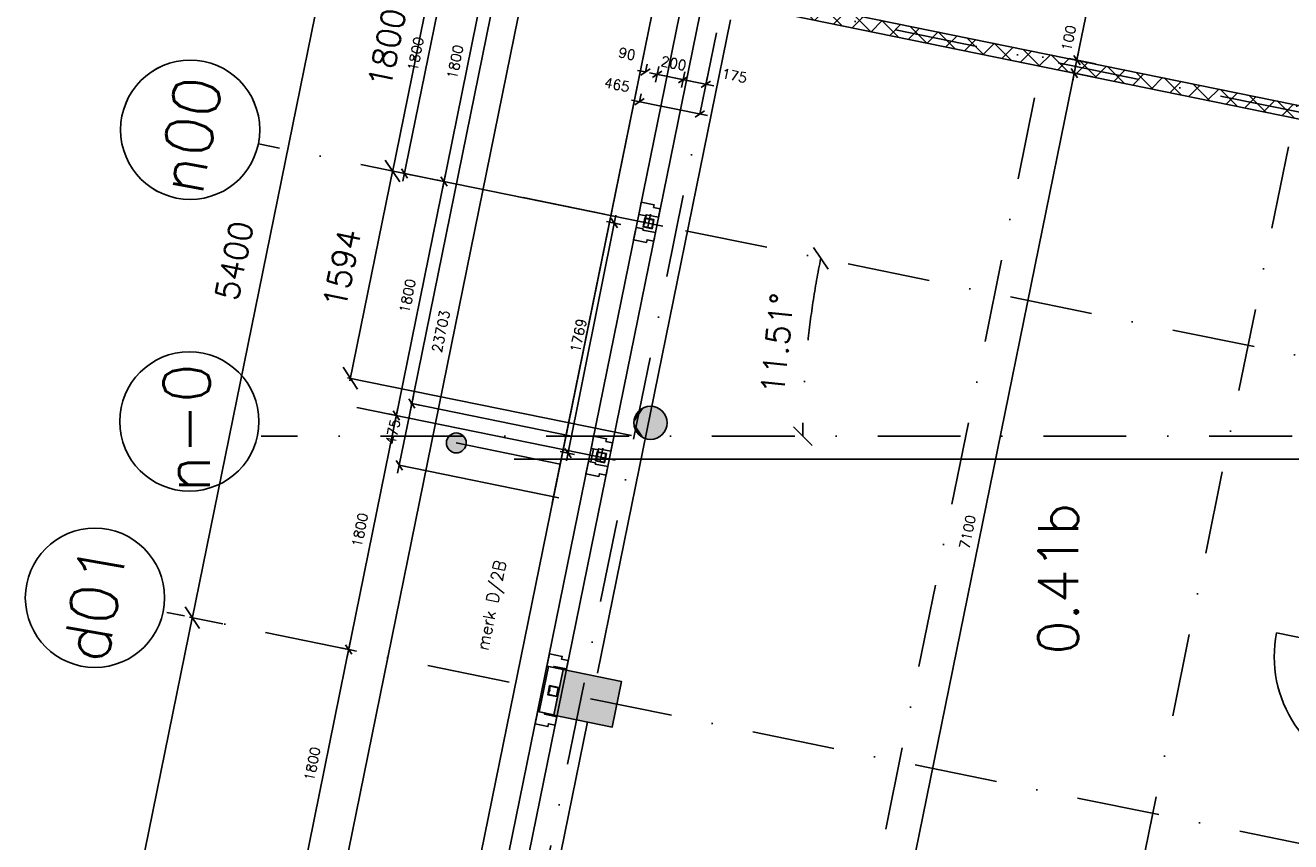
# Model space of a CAD drawing. Extents: x -33344 to 2055880, y -64816 to 121260.
# Tile 6 of 132: x 5474 to 15018, y 7003 to 13156. Entities that reach past the tile are written whole.
import ezdxf

# ---------------------------------------------------------------- set-up
doc = ezdxf.new("R2010")
doc.units = 0
doc.header["$LTSCALE"] = 50
doc.header["$MEASUREMENT"] = 0
doc.header["$PDMODE"] = 3
doc.header["$PDSIZE"] = 0.1
doc.linetypes.add('DASHED', pattern=[0.75, 0.5, -0.25])
doc.linetypes.add('STRAM_0WT$1$DASHDOT', pattern=[25, 12.5, -6.25, 0, -6.25])
doc.layers.get('0').update_dxf_attribs({"linetype": 'CONTINUOUS'})
doc.layers.get('DEFPOINTS').update_dxf_attribs({"linetype": 'CONTINUOUS'})
for name, color, linetype in [('A--A22--_F123-', 9, 'CONTINUOUS'), ('A--A28--_F-2--', 7, 'CONTINUOUS'), ('A--A28--_F12--', 7, 'CONTINUOUS'), ('A--A28--_F123-', 9, 'CONTINUOUS'), ('A--L$7A1-_STRAMIEN', 1, 'CONTINUOUS'), ('A--L$7A3-_STRAMIEN', 3, 'CONTINUOUS'), ('A--L21--', 3, 'CONTINUOUS'), ('A--L21A3_BUITENWAND', 3, 'CONTINUOUS'), ('A--L22--', 3, 'CONTINUOUS'), ('A--L22--_F-2--', 7, 'CONTINUOUS'), ('A--L28--', 7, 'CONTINUOUS'), ('A--L28--_F-2--', 7, 'CONTINUOUS'), ('A--L28--_F12--', 7, 'CONTINUOUS'), ('A--L31--', 2, 'CONTINUOUS'), ('A--L31--_F123-', 7, 'CONTINUOUS'), ('A--L32--', 7, 'CONTINUOUS'), ('A--L32--_F123-', 1, 'CONTINUOUS'), ('A--L32--_F123-DRAAIR', 7, 'CONTINUOUS'), ('A--M$1A-_F123-', 1, 'CONTINUOUS'), ('A--M1$A-_F123-', 1, 'CONTINUOUS'), ('A--T$1A-_F123-_RN', 4, 'CONTINUOUS'), ('NIEUWE_INDELING', 2, 'CONTINUOUS'), ('STRAM_0WT$0$A--L$7A-_STRA0', 1, 'STRAM_0WT$1$DASHDOT'), ('STRAM_0WT$0$A--L$7A1-_STR0', 1, 'CONTINUOUS'), ('STRAM_0WT$0$A--L$7A3-_STR0', 3, 'CONTINUOUS'), ('STRAM_0WT$1$A--M$1A-_F123-', 1, 'CONTINUOUS'), ('TEKSTKOZIJNMERK', 2, 'CONTINUOUS'), ('X--LR---_CP', 7, 'CONTINUOUS'), ('XREF', 7, 'CONTINUOUS')]:
    doc.layers.add(name, color=color, linetype=linetype)
doc.styles.add('ALFA-0_25', font='ROMANS')
doc.styles.add('B-01', font='SIMPLEX.SHX', dxfattribs={"width": 0.8, "height": 4.5})
doc.styles.add('HIEMSTRA', font='romans.shx')
doc.styles.add('STRAM_0WT$1$HIEMSTRA', font='romans.shx')
doc.dimstyles.new('1OP2', dxfattribs={"dimscale": 30, "dimtxt": 2.5, "dimasz": 2, "dimexe": 2, "dimexo": 0, "dimgap": 2, "dimtad": 1, "dimdec": 0, "dimzin": 0, "dimtxsty": 'HIEMSTRA', "dimblk1": 'OBLIQUE', "dimblk2": 'OBLIQUE', "dimsah": 1, "dimcen": -3, "dimdle": 2, "dimclrd": 2, "dimclre": 2, "dimclrt": 3, "dimazin": 3, "dimtfac": 1, "dimtdec": 0, "dimtofl": 0, "dimtmove": 0, "dimatfit": 3, "dimtvp": 0.833333, "dimtolj": 1, "dimtzin": 0})
doc.dimstyles.new('STANDARD$0', dxfattribs={"dimscale": 30, "dimtxt": 2.5, "dimasz": 2, "dimexe": 2, "dimexo": 0, "dimgap": 2, "dimtad": 1, "dimdec": 0, "dimzin": 0, "dimtxsty": 'ALFA-0_25', "dimblk1": 'OBLIQUE', "dimblk2": 'OBLIQUE', "dimsah": 1, "dimcen": -3, "dimdle": 2, "dimclrd": 1, "dimclre": 1, "dimclrt": 2, "dimazin": 3, "dimtfac": 0.666667, "dimtofl": 0, "dimtmove": 0, "dimatfit": 3, "dimtvp": 0.833333, "dimtolj": 1, "dimtzin": 0})
doc.dimstyles.new('STRAM_0WT$0$STANDARD', dxfattribs={"dimscale": 70, "dimtxt": 2.5, "dimasz": 2, "dimexe": 0.3, "dimexo": 0.3, "dimgap": 2, "dimtad": 1, "dimdec": 0, "dimzin": 0, "dimtxsty": 'STRAM_0WT$1$HIEMSTRA', "dimblk1": 'STRAM_0WT$0$_OBLIQUE', "dimblk2": 'STRAM_0WT$0$_OBLIQUE', "dimsah": 1, "dimcen": -0.09, "dimdle": 0.3, "dimclrd": 1, "dimclre": 1, "dimclrt": 4, "dimazin": 3, "dimtfac": 1, "dimtdec": 4, "dimtix": 1, "dimtofl": 0, "dimtmove": 0, "dimatfit": 3, "dimtvp": 625, "dimtolj": 1, "dimtzin": 0})

# ---------------------------------------------------------------- blocks, each defined once
blk = doc.blocks.new('Q020476-')
at = {"layer": 'A--A28--_F12--', "color": 8}
for points in [[(-125, 0), (-47.8, 115.5), (0, 125)], [(-125, 0), (0, 125), (47.8, 115.5)], [(-125, 0), (-88.4, 88.4), (-47.8, 115.5)], [(-125, 0), (47.8, 115.5), (88.4, 88.4)], [(-125, 0), (-115.5, 47.8), (-88.4, 88.4)], [(-125, 0), (88.4, 88.4), (115.5, 47.8)], [(-125, 0), (115.5, 47.8), (125, 0)], [(-125, 0), (125, 0), (115.5, -47.8)], [(-125, 0), (115.5, -47.8), (88.4, -88.4)], [(-125, 0), (88.4, -88.4), (47.8, -115.5)], [(-125, 0), (47.8, -115.5), (0, -125)], [(-125, 0), (0, -125), (-47.8, -115.5)], [(-125, 0), (-47.8, -115.5), (-88.4, -88.4)], [(-125, 0), (-88.4, -88.4), (-115.5, -47.8)]]:
    blk.add_solid(points, dxfattribs=at)
at = {"layer": 'A--L28--_F12--', "color": 3, "linetype": 'CONTINUOUS'}
blk.add_lwpolyline([(-125, 0, -1), (125, 0, -1), (-125, 0)], format="xyb", close=True, dxfattribs=at)
at = {"layer": 'X--LR---_CP'}
for p in [(0, 125), (125, 0), (125, 0)]:
    blk.add_point(p, dxfattribs=at)
blk = doc.blocks.new('_OBLIQUE')
at = {"color": 0, "linetype": 'BYBLOCK'}
blk.add_line((-0.5, -0.5), (0.5, 0.5), dxfattribs=at)
blk = doc.blocks.new('*D546')
at = {"layer": 'A--M$1A-_F123-', "color": 1, "linetype": 'CONTINUOUS'}
for p, q in [((8282.1, 9780.9), (8400.7, 10363.5)), ((8388.7, 10304.7), (8447.5, 10292.7)), ((8294, 9839.7), (8352.8, 9827.7))]:
    blk.add_line(p, q, dxfattribs=at)
at = {"layer": 'DEFPOINTS', "color": 0, "linetype": 'CONTINUOUS'}
for p in [(8388.7, 10304.7), (8388.7, 10304.7), (8294, 9839.7)]:
    blk.add_point(p, dxfattribs=at)
at = {"layer": 'A--M$1A-_F123-', "color": 1, "linetype": 'CONTINUOUS', "xscale": 60, "yscale": 60, "zscale": 60}
for p, rotation in [((8388.7, 10304.7), 78.48629033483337), ((8294, 9839.7), 258.4862903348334)]:
    blk.add_blockref('_OBLIQUE', p, dxfattribs=dict(at, rotation=rotation))
at = {"layer": 'A--M$1A-_F123-', "color": 2, "linetype": 'CONTINUOUS', "insert": (8245.9, 10091.6), "char_height": 75, "attachment_point": 5, "rotation": 78.48629, "style": 'ALFA-0_25'}
blk.add_mtext('\\A1;475', dxfattribs=at)
blk = doc.blocks.new('*D547')
at = {"layer": 'A--M$1A-_F123-', "color": 1, "linetype": 'CONTINUOUS'}
for p, q in [((9928.1, 11724.9), (9555, 9873.2)), ((9966, 11656.1), (9857.4, 11678)), ((9616.6, 9922), (9508, 9943.9))]:
    blk.add_line(p, q, dxfattribs=at)
at = {"layer": 'DEFPOINTS', "color": 0, "linetype": 'CONTINUOUS'}
for p in [(9966, 11656.1), (9566.8, 9932.1), (9616.6, 9922)]:
    blk.add_point(p, dxfattribs=at)
at = {"layer": 'A--M$1A-_F123-', "color": 1, "linetype": 'CONTINUOUS', "xscale": 60, "yscale": 60, "zscale": 60}
for p, rotation in [((9916.2, 11666.1), 78.60843282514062), ((9566.8, 9932.1), 258.6084328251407)]:
    blk.add_blockref('_OBLIQUE', p, dxfattribs=dict(at, rotation=rotation))
at = {"layer": 'A--M$1A-_F123-', "color": 2, "linetype": 'CONTINUOUS', "insert": (9645.9, 10818.3), "char_height": 75, "attachment_point": 5, "rotation": 78.60843, "style": 'ALFA-0_25'}
blk.add_mtext('\\A1;1769', dxfattribs=at)
blk = doc.blocks.new('*D548')
at = {"layer": 'A--M$1A-_F123-', "color": 1, "linetype": 'CONTINUOUS'}
for p, q in [((8705.2, 13862.1), (8322, 11980.8)), ((8658.2, 13810.5), (8752, 13791.4)), ((8298.9, 12046.7), (8392.7, 12027.6))]:
    blk.add_line(p, q, dxfattribs=at)
at = {"layer": 'DEFPOINTS', "color": 0, "linetype": 'CONTINUOUS'}
for p in [(8658.2, 13810.5), (8298.9, 12046.7), (8333.9, 12039.6)]:
    blk.add_point(p, dxfattribs=at)
at = {"layer": 'A--M$1A-_F123-', "color": 1, "linetype": 'CONTINUOUS', "xscale": 60, "yscale": 60, "zscale": 60}
for p, rotation in [((8693.2, 13803.4), 78.48629033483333), ((8333.9, 12039.6), 258.4862903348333)]:
    blk.add_blockref('_OBLIQUE', p, dxfattribs=dict(at, rotation=rotation))
at = {"layer": 'A--M$1A-_F123-', "color": 2, "linetype": 'CONTINUOUS', "insert": (8418, 12940.9), "char_height": 75, "attachment_point": 5, "rotation": 78.48629, "style": 'ALFA-0_25'}
blk.add_mtext('\\A1;1800', dxfattribs=at)
blk = doc.blocks.new('*D556')
at = {"layer": 'A--M$1A-_F123-', "color": 1, "linetype": 'CONTINUOUS'}
for p, q in [((8376.9, 10246.3), (10881.6, 22542.4)), ((10859.3, 22485.7), (10928.4, 22471.6)), ((8378.5, 10307.2), (8447.6, 10293.1))]:
    blk.add_line(p, q, dxfattribs=at)
at = {"layer": 'DEFPOINTS', "color": 0, "linetype": 'CONTINUOUS'}
for p in [(10859.3, 22485.7), (10869.6, 22483.6), (8378.5, 10307.2)]:
    blk.add_point(p, dxfattribs=at)
at = {"layer": 'A--M$1A-_F123-', "color": 1, "linetype": 'CONTINUOUS', "xscale": 60, "yscale": 60, "zscale": 60}
for p, rotation in [((10869.6, 22483.6), 78.48629033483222), ((8388.8, 10305.1), 258.4862903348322)]:
    blk.add_blockref('_OBLIQUE', p, dxfattribs=dict(at, rotation=rotation))
at = {"layer": 'A--M$1A-_F123-', "color": 2, "linetype": 'CONTINUOUS', "insert": (9533.7, 16413.8), "char_height": 75, "attachment_point": 5, "rotation": 78.48629, "style": 'ALFA-0_25'}
blk.add_mtext('\\A1;12429', dxfattribs=at)
blk = doc.blocks.new('STRAM_0WT$0$_OBLIQUE')
at = {"color": 0, "linetype": 'BYBLOCK'}
blk.add_line((-0.5, -0.5), (0.5, 0.5), dxfattribs=at)
blk = doc.blocks.new('*D1884')
at = {"layer": 'DEFPOINTS', "color": 0}
for p in [(-67484.8, -20166.7), (-64220.7, -21290.2), (-67911.7, -22186.9), (-51840.8, -22186.9), (-48628.6, -24007.7)]:
    blk.add_point(p, dxfattribs=at)
at = {"layer": 'STRAM_0WT$0$A--L$7A-_STRA0', "color": 1}
blk.add_arc((-57567, -22186.9), 6713.8, 168.48629, 180, dxfattribs=at)
at = {"layer": 'STRAM_0WT$0$A--L$7A-_STRA0', "color": 1, "xscale": 140, "yscale": 140, "zscale": 140}
for p, rotation in [((-64145.7, -20846.9), 78.48629033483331), ((-64280.8, -22186.9), 269.9999999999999)]:
    blk.add_blockref('STRAM_0WT$0$_OBLIQUE', p, dxfattribs=dict(at, rotation=rotation))
at = {"layer": 'STRAM_0WT$0$A--L$7A-_STRA0', "color": 4, "insert": (-64473.3, -21490.7), "char_height": 175, "attachment_point": 5, "rotation": 84.24315, "style": 'STRAM_0WT$1$HIEMSTRA'}
blk.add_mtext('\\A1;11.51°', dxfattribs=at)
blk = doc.blocks.new('*D1885')
at = {"layer": 'DEFPOINTS', "color": 0, "linetype": 'CONTINUOUS'}
for p in [(-66805.8, -18468), (-67375.7, -20188.9), (-67165.1, -20231.8)]:
    blk.add_point(p, dxfattribs=at)
at = {"layer": 'STRAM_0WT$1$A--M$1A-_F123-', "color": 1, "linetype": 'CONTINUOUS'}
for p, q in [((-67012.2, -18404.6), (-67379.9, -20209.5)), ((-66826.4, -18463.8), (-67037, -18420.9)), ((-67185.7, -20227.6), (-67396.2, -20184.7))]:
    blk.add_line(p, q, dxfattribs=at)
at = {"layer": 'STRAM_0WT$1$A--M$1A-_F123-', "color": 1, "linetype": 'CONTINUOUS', "xscale": 140, "yscale": 140, "zscale": 140}
for p, rotation in [((-67016.4, -18425.1), 78.48629033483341), ((-67375.7, -20188.9), 258.4862903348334)]:
    blk.add_blockref('STRAM_0WT$0$_OBLIQUE', p, dxfattribs=dict(at, rotation=rotation))
at = {"layer": 'STRAM_0WT$1$A--M$1A-_F123-', "color": 4, "linetype": 'CONTINUOUS', "insert": (-67418.9, -19261.6), "char_height": 175, "attachment_point": 5, "rotation": 78.48629, "style": 'STRAM_0WT$1$HIEMSTRA'}
blk.add_mtext('\\A1;1800', dxfattribs=at)
blk = doc.blocks.new('*D1969')
at = {"layer": 'DEFPOINTS', "color": 0, "linetype": 'CONTINUOUS'}
for p in [(-67808.1, -18263.9), (-67558.8, -18314.6), (-68636.7, -23606)]:
    blk.add_point(p, dxfattribs=at)
at = {"layer": 'STRAM_0WT$1$A--M$1A-_F123-', "color": 1, "linetype": 'CONTINUOUS'}
for p, q in [((-68890.1, -23575.8), (-67803.9, -18243.3)), ((-67579.4, -18310.4), (-67828.6, -18259.7)), ((-68657.2, -23601.8), (-68906.5, -23551))]:
    blk.add_line(p, q, dxfattribs=at)
at = {"layer": 'STRAM_0WT$1$A--M$1A-_F123-', "color": 1, "linetype": 'CONTINUOUS', "xscale": 140, "yscale": 140, "zscale": 140}
for p, rotation in [((-67808.1, -18263.9), 78.48629033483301), ((-68885.9, -23555.2), 258.486290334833)]:
    blk.add_blockref('STRAM_0WT$0$_OBLIQUE', p, dxfattribs=dict(at, rotation=rotation))
at = {"layer": 'STRAM_0WT$1$A--M$1A-_F123-', "color": 4, "linetype": 'CONTINUOUS', "insert": (-68569.9, -20864.1), "char_height": 175, "attachment_point": 5, "rotation": 78.48629, "style": 'STRAM_0WT$1$HIEMSTRA'}
blk.add_mtext('\\A1;5400', dxfattribs=at)
blk = doc.blocks.new('*D1970')
at = {"layer": 'DEFPOINTS', "color": 0, "linetype": 'CONTINUOUS'}
for p in [(-68885.9, -23555.2), (-68636.7, -23606), (-69714.5, -28897.3)]:
    blk.add_point(p, dxfattribs=at)
at = {"layer": 'STRAM_0WT$1$A--M$1A-_F123-', "color": 1, "linetype": 'CONTINUOUS'}
for p, q in [((-69968, -28867.1), (-68881.7, -23534.6)), ((-68657.2, -23601.8), (-68906.5, -23551)), ((-69735.1, -28893.1), (-69984.3, -28842.3))]:
    blk.add_line(p, q, dxfattribs=at)
at = {"layer": 'STRAM_0WT$1$A--M$1A-_F123-', "color": 1, "linetype": 'CONTINUOUS', "xscale": 140, "yscale": 140, "zscale": 140}
for p, rotation in [((-68885.9, -23555.2), 78.48629033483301), ((-69963.8, -28846.5), 258.486290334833)]:
    blk.add_blockref('STRAM_0WT$0$_OBLIQUE', p, dxfattribs=dict(at, rotation=rotation))
at = {"layer": 'STRAM_0WT$1$A--M$1A-_F123-', "color": 4, "linetype": 'CONTINUOUS', "insert": (-69647.8, -26155.5), "char_height": 175, "attachment_point": 5, "rotation": 78.48629, "style": 'STRAM_0WT$1$HIEMSTRA'}
blk.add_mtext('\\A1;5400', dxfattribs=at)
blk = doc.blocks.new('*D1971')
at = {"layer": 'DEFPOINTS', "color": 0}
for p in [(-67165.1, -20231.8), (-67693.8, -21750.8), (-65552.7, -22186.9)]:
    blk.add_point(p, dxfattribs=at)
at = {"layer": 'STRAM_0WT$1$A--M$1A-_F123-', "color": 1}
for p, q in [((-67371.5, -20168.3), (-67698, -21771.4)), ((-67185.7, -20227.6), (-67396.2, -20184.7)), ((-65573.3, -22182.8), (-67714.4, -21746.6))]:
    blk.add_line(p, q, dxfattribs=at)
at = {"layer": 'STRAM_0WT$1$A--M$1A-_F123-', "color": 1, "xscale": 140, "yscale": 140, "zscale": 140}
for p, rotation in [((-67375.7, -20188.9), 78.48629033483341), ((-67693.8, -21750.8), 258.4862903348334)]:
    blk.add_blockref('STRAM_0WT$0$_OBLIQUE', p, dxfattribs=dict(at, rotation=rotation))
at = {"layer": 'STRAM_0WT$1$A--M$1A-_F123-', "color": 4, "insert": (-67757.7, -20924.4), "char_height": 175, "attachment_point": 5, "rotation": 78.48629, "style": 'STRAM_0WT$1$HIEMSTRA'}
blk.add_mtext('\\A1;1594', dxfattribs=at)
blk = doc.blocks.new('DILATATIEVOEG')
at = {"layer": 'A--L21A3_BUITENWAND', "linetype": 'CONTINUOUS'}
h = blk.add_hatch(color=256, dxfattribs=at)
edge = h.paths.add_edge_path()
edge.add_arc((-800, 0), 75, 0, 360)
blk.add_line((-800, 0), (0, 0), dxfattribs=at)
blk.add_circle((-800, 0), 75, dxfattribs=at)
at = {"layer": 'X--LR---_CP', "linetype": 'CONTINUOUS'}
blk.add_point((0, 0), dxfattribs=at)
blk = doc.blocks.new('Q020607-')
at = {"layer": 'A--A28--_F-2--', "color": 3}
for points in [[(-31.4, 31.5), (-35, -34.9), (-35, 35.1)], [(-31.4, 31.5), (-35, 35.1), (35, 35.1)], [(-31.4, 31.5), (-31.4, -31.3), (-35, -34.9)], [(35, 35.1), (31.4, 31.5), (-31.4, 31.5)], [(35, 35.1), (35, -34.9), (31.4, 31.5)], [(35, -34.9), (31.4, -31.3), (31.4, 31.5)], [(35, -34.9), (-35, -34.9), (-31.4, -31.3)], [(35, -34.9), (-31.4, -31.3), (31.4, -31.3)]]:
    blk.add_solid(points, dxfattribs=at)
at = {"layer": 'A--L28--_F-2--', "color": 3, "linetype": 'CONTINUOUS'}
blk.add_lwpolyline([(-35, -34.9), (-31.4, -31.3), (-31.4, 31.5), (31.4, 31.5), (31.4, -31.3), (-31.4, -31.3), (-35, -34.9), (35, -34.9), (35, 35.1), (-35, 35.1)], close=True, dxfattribs=at)
at = {"layer": 'X--LR---_CP', "color": 4, "linetype": 'CONTINUOUS'}
for p in [(-35, 0.1), (0, 0), (35, 0.1)]:
    blk.add_point(p, dxfattribs=at)
blk = doc.blocks.new('BETON_KOLOM_NIEUW_350X450')
at = {"layer": 'A--A28--_F123-'}
blk.add_hatch(color=53, dxfattribs=at).paths.add_polyline_path([(174.3, 225), (174.3, -225), (-175.7, -225), (-175.7, 225)])
at = {"layer": 'A--L28--_F12--', "color": 3, "linetype": 'CONTINUOUS'}
blk.add_lwpolyline([(174.3, 225), (174.3, -225), (-175.7, -225), (-175.7, 225)], close=True, dxfattribs=at)
blk = doc.blocks.new('DR_930TYPE4')
at = {"layer": 'A--L32--_F123-', "color": 1}
for p, q in [((67, 0), (1307, 0)), ((1057, -93.8), (1307, -93.8)), ((1038, -139), (1322, -139))]:
    blk.add_line(p, q, dxfattribs=at)
at = {"layer": 'A--L32--_F123-'}
for points in [[(0, -9), (0, 0), (67, 0), (67, -93.8), (52, -93.8), (52, -139), (0, -139), (0, -121), (12, -121), (12, -9), (0, -9)], [(969, 0), (1055, 0), (1057, 0), (1057, -93.8), (1057, -93.8), (1040, -93.8), (1040, -137), (1038, -139), (986, -139), (984, -137), (984, -93.8), (969, -93.8), (967, -93.8), (967, 0)], [(1374, -9), (1374, 0), (1307, 0), (1307, -93.8), (1322, -93.8), (1322, -139), (1374, -139), (1374, -121), (1362, -121), (1362, -9), (1374, -9)], [(54, -95.6), (54, -135.6), (980.1, -135.6), (977.1, -95.6), (54, -95.6)]]:
    blk.add_lwpolyline(points, close=True, dxfattribs=at)
blk.add_point((1374, 0), dxfattribs=at)
blk.add_point((1374, 0), dxfattribs=at)
at = {"layer": 'A--L32--_F123-DRAAIR', "color": 1}
blk.add_lwpolyline([(54, -135.6), (54, -1065.6, 0.414214), (973, -135.8)], format="xyb", dxfattribs=at)
at = {"layer": 'X--LR---_CP', "color": 1, "linetype": 'CONTINUOUS'}
blk.add_point((0, 0), dxfattribs=at)
at = {"layer": 'X--LR---_CP', "color": 1}
blk.add_point((982, 0), dxfattribs=at)
blk = doc.blocks.new('*D914')
at = {"layer": 'A--M1$A-_F123-', "color": 2, "linetype": 'CONTINUOUS'}
for p, q in [((10105.7, 12580.9), (10117.6, 12639.7)), ((10620.1, 12476.1), (10046.9, 12592.8)), ((10561.3, 12488.1), (10573.3, 12546.8))]:
    blk.add_line(p, q, dxfattribs=at)
at = {"layer": 'DEFPOINTS', "color": 0, "linetype": 'CONTINUOUS'}
for p in [(10105.7, 12580.9), (10105.7, 12580.9), (10561.3, 12488.1)]:
    blk.add_point(p, dxfattribs=at)
at = {"layer": 'A--M1$A-_F123-', "color": 2, "linetype": 'CONTINUOUS', "xscale": 60, "yscale": 60, "zscale": 60}
for p, rotation in [((10105.7, 12580.9), 168.4862903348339), ((10561.3, 12488.1), 348.4862903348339)]:
    blk.add_blockref('_OBLIQUE', p, dxfattribs=dict(at, rotation=rotation))
at = {"layer": 'A--M1$A-_F123-', "color": 3, "linetype": 'CONTINUOUS', "insert": (9936.4, 12708.8), "char_height": 75, "attachment_point": 5, "rotation": 348.48629, "style": 'HIEMSTRA'}
blk.add_mtext('\\A1;465', dxfattribs=at)
blk = doc.blocks.new('*D915')
at = {"layer": 'A--M1$A-_F123-', "color": 2, "linetype": 'CONTINUOUS'}
for p, q in [((10151.2, 12804.6), (10092.4, 12816.6)), ((10151.2, 12804.6), (10163.2, 12863.4)), ((10239.4, 12786.6), (10251.4, 12845.4)), ((10239.4, 12786.6), (10298.2, 12774.6))]:
    blk.add_line(p, q, dxfattribs=at)
at = {"layer": 'DEFPOINTS', "color": 0, "linetype": 'CONTINUOUS'}
for p in [(10151.2, 12804.6), (10239.4, 12786.6), (10239.4, 12786.6)]:
    blk.add_point(p, dxfattribs=at)
at = {"layer": 'A--M1$A-_F123-', "color": 2, "linetype": 'CONTINUOUS', "xscale": 60, "yscale": 60, "zscale": 60}
for p, rotation in [((10151.2, 12804.6), 348.4862903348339), ((10239.4, 12786.6), 168.4862903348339)]:
    blk.add_blockref('_OBLIQUE', p, dxfattribs=dict(at, rotation=rotation))
at = {"layer": 'A--M1$A-_F123-', "color": 3, "linetype": 'CONTINUOUS', "insert": (10012.2, 12941.6), "char_height": 75, "attachment_point": 5, "rotation": 348.48629, "style": 'HIEMSTRA'}
blk.add_mtext('\\A1;90', dxfattribs=at)
blk = doc.blocks.new('*D916')
at = {"layer": 'A--M1$A-_F123-', "color": 2, "linetype": 'CONTINUOUS'}
for p, q in [((10180.6, 12798.6), (10494.2, 12734.7)), ((10239.4, 12786.6), (10227.5, 12727.8)), ((10435.4, 12746.7), (10423.4, 12687.9))]:
    blk.add_line(p, q, dxfattribs=at)
at = {"layer": 'DEFPOINTS', "color": 0, "linetype": 'CONTINUOUS'}
for p in [(10239.4, 12786.6), (10435.4, 12746.7), (10435.4, 12746.7)]:
    blk.add_point(p, dxfattribs=at)
at = {"layer": 'A--M1$A-_F123-', "color": 2, "linetype": 'CONTINUOUS', "xscale": 60, "yscale": 60, "zscale": 60}
for p, rotation in [((10239.4, 12786.6), 168.4862903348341), ((10435.4, 12746.7), 348.4862903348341)]:
    blk.add_blockref('_OBLIQUE', p, dxfattribs=dict(at, rotation=rotation))
at = {"layer": 'A--M1$A-_F123-', "color": 3, "linetype": 'CONTINUOUS', "insert": (10364.5, 12869.8), "char_height": 75, "attachment_point": 5, "rotation": 348.48629, "style": 'HIEMSTRA'}
blk.add_mtext('\\A1;200', dxfattribs=at)
blk = doc.blocks.new('*D917')
at = {"layer": 'A--M1$A-_F123-', "color": 2, "linetype": 'CONTINUOUS'}
for p, q in [((10435.4, 12746.7), (10447.4, 12805.5)), ((10376.6, 12758.7), (10665.7, 12699.8)), ((10606.9, 12711.8), (10618.9, 12770.6))]:
    blk.add_line(p, q, dxfattribs=at)
at = {"layer": 'DEFPOINTS', "color": 0, "linetype": 'CONTINUOUS'}
for p in [(10435.4, 12746.7), (10606.9, 12711.8), (10606.9, 12711.8)]:
    blk.add_point(p, dxfattribs=at)
at = {"layer": 'A--M1$A-_F123-', "color": 2, "linetype": 'CONTINUOUS', "xscale": 60, "yscale": 60, "zscale": 60}
for p, rotation in [((10435.4, 12746.7), 168.4862903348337), ((10606.9, 12711.8), 348.4862903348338)]:
    blk.add_blockref('_OBLIQUE', p, dxfattribs=dict(at, rotation=rotation))
at = {"layer": 'A--M1$A-_F123-', "color": 3, "linetype": 'CONTINUOUS', "insert": (10822, 12776.6), "char_height": 75, "attachment_point": 5, "rotation": 348.48629, "style": 'HIEMSTRA'}
blk.add_mtext('\\A1;175', dxfattribs=at)
blk = doc.blocks.new('*D921')
at = {"layer": 'A--M$1A-_F123-', "color": 1, "linetype": 'CONTINUOUS'}
for p, q in [((7541.8, 6628.8), (7925.1, 8510.2)), ((7913.1, 8451.4), (7971.9, 8439.4)), ((7553.8, 6687.6), (7612.6, 6675.6))]:
    blk.add_line(p, q, dxfattribs=at)
at = {"layer": 'DEFPOINTS', "color": 0, "linetype": 'CONTINUOUS'}
for p in [(7913.1, 8451.4), (7913.1, 8451.4), (7553.8, 6687.6)]:
    blk.add_point(p, dxfattribs=at)
at = {"layer": 'A--M$1A-_F123-', "color": 1, "linetype": 'CONTINUOUS', "xscale": 60, "yscale": 60, "zscale": 60}
for p, rotation in [((7913.1, 8451.4), 78.48629033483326), ((7553.8, 6687.6), 258.4862903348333)]:
    blk.add_blockref('_OBLIQUE', p, dxfattribs=dict(at, rotation=rotation))
at = {"layer": 'A--M$1A-_F123-', "color": 2, "linetype": 'CONTINUOUS', "insert": (7637.9, 7588.9), "char_height": 75, "attachment_point": 5, "rotation": 78.48629, "style": 'ALFA-0_25'}
blk.add_mtext('\\A1;1800', dxfattribs=at)
blk = doc.blocks.new('*D922')
at = {"layer": 'A--M$1A-_F123-', "color": 1, "linetype": 'CONTINUOUS'}
for p, q in [((7901.1, 8392.6), (8284.4, 10273.9)), ((8272.4, 10215.1), (8213.6, 10227.1)), ((7913.1, 8451.4), (7854.3, 8463.3))]:
    blk.add_line(p, q, dxfattribs=at)
at = {"layer": 'DEFPOINTS', "color": 0, "linetype": 'CONTINUOUS'}
for p in [(8272.4, 10215.1), (8272.4, 10215.1), (7913.1, 8451.4)]:
    blk.add_point(p, dxfattribs=at)
at = {"layer": 'A--M$1A-_F123-', "color": 1, "linetype": 'CONTINUOUS', "xscale": 60, "yscale": 60, "zscale": 60}
for p, rotation in [((8272.4, 10215.1), 78.4862903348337), ((7913.1, 8451.4), 258.4862903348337)]:
    blk.add_blockref('_OBLIQUE', p, dxfattribs=dict(at, rotation=rotation))
at = {"layer": 'A--M$1A-_F123-', "color": 2, "linetype": 'CONTINUOUS', "insert": (7997.2, 9352.7), "char_height": 75, "attachment_point": 5, "rotation": 78.48629, "style": 'ALFA-0_25'}
blk.add_mtext('\\A1;1800', dxfattribs=at)
blk = doc.blocks.new('*D923')
at = {"layer": 'A--M$1A-_F123-', "color": 1, "linetype": 'CONTINUOUS'}
for p, q in [((8619.7, 11920.1), (9002.9, 13801.5)), ((8991, 13742.7), (8932.2, 13754.7)), ((8631.7, 11978.9), (8572.9, 11990.9))]:
    blk.add_line(p, q, dxfattribs=at)
at = {"layer": 'DEFPOINTS', "color": 0, "linetype": 'CONTINUOUS'}
for p in [(8991, 13742.7), (8991, 13742.7), (8631.7, 11978.9)]:
    blk.add_point(p, dxfattribs=at)
at = {"layer": 'A--M$1A-_F123-', "color": 1, "linetype": 'CONTINUOUS', "xscale": 60, "yscale": 60, "zscale": 60}
for p, rotation in [((8991, 13742.7), 78.48629033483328), ((8631.7, 11978.9), 258.4862903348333)]:
    blk.add_blockref('_OBLIQUE', p, dxfattribs=dict(at, rotation=rotation))
at = {"layer": 'A--M$1A-_F123-', "color": 2, "linetype": 'CONTINUOUS', "insert": (8715.8, 12880.3), "char_height": 75, "attachment_point": 5, "rotation": 78.48629, "style": 'ALFA-0_25'}
blk.add_mtext('\\A1;1800', dxfattribs=at)
blk = doc.blocks.new('*D928')
at = {"layer": 'A--M$1A-_F123-', "color": 1, "linetype": 'CONTINUOUS'}
for p, q in [((8260.4, 10156.4), (8643.7, 12037.7)), ((8631.7, 11978.9), (8572.9, 11990.9)), ((8272.4, 10215.1), (8213.6, 10227.1))]:
    blk.add_line(p, q, dxfattribs=at)
at = {"layer": 'DEFPOINTS', "color": 0, "linetype": 'CONTINUOUS'}
for p in [(8631.7, 11978.9), (8631.7, 11978.9), (8272.4, 10215.1)]:
    blk.add_point(p, dxfattribs=at)
at = {"layer": 'A--M$1A-_F123-', "color": 1, "linetype": 'CONTINUOUS', "xscale": 60, "yscale": 60, "zscale": 60}
for p, rotation in [((8631.7, 11978.9), 78.48629033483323), ((8272.4, 10215.1), 258.4862903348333)]:
    blk.add_blockref('_OBLIQUE', p, dxfattribs=dict(at, rotation=rotation))
at = {"layer": 'A--M$1A-_F123-', "color": 2, "linetype": 'CONTINUOUS', "insert": (8356.5, 11116.5), "char_height": 75, "attachment_point": 5, "rotation": 78.48629, "style": 'ALFA-0_25'}
blk.add_mtext('\\A1;1800', dxfattribs=at)
blk = doc.blocks.new('*D932')
at = {"layer": 'A--M1$A-_F123-', "color": 2, "linetype": 'CONTINUOUS'}
for p, q in [((11081.3, 22501.7), (6326.2, -842.1)), ((11069.4, 22442.9), (11128.2, 22430.9)), ((6338.1, -783.3), (6396.9, -795.3))]:
    blk.add_line(p, q, dxfattribs=at)
at = {"layer": 'DEFPOINTS', "color": 0, "linetype": 'CONTINUOUS'}
for p in [(11069.4, 22442.9), (6338.1, -783.3), (6338.1, -783.3)]:
    blk.add_point(p, dxfattribs=at)
at = {"layer": 'A--M1$A-_F123-', "color": 2, "linetype": 'CONTINUOUS', "xscale": 60, "yscale": 60, "zscale": 60}
for p, rotation in [((11069.4, 22442.9), 78.48629033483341), ((6338.1, -783.3), 258.4862903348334)]:
    blk.add_blockref('_OBLIQUE', p, dxfattribs=dict(at, rotation=rotation))
at = {"layer": 'A--M1$A-_F123-', "color": 3, "linetype": 'CONTINUOUS', "insert": (8608.2, 10849.3), "char_height": 75, "attachment_point": 5, "rotation": 78.48629, "style": 'HIEMSTRA'}
blk.add_mtext('\\A1;23703', dxfattribs=at)
blk = doc.blocks.new('*U1060')
at = {"layer": 'A--A22--_F123-', "linetype": 'CONTINUOUS'}
h = blk.add_hatch(dxfattribs=at)
h.set_pattern_fill('ALFAKRS', color=256, scale=120, style=0)
h.set_pattern_definition([(45, (-16660.19, -12179.98), (-84.8528, 84.8528), []), (135, (-16660.19, -12179.98), (-84.8528, -84.8528), [])])
h.paths.add_polyline_path([(0, 0), (-59, -39), (-5656.7, 1101.2), (-5646.7, 1150.2), (-5636.7, 1199.2), (-39, 59)])
at = {"layer": 'A--L22--_F-2--', "color": 2, "linetype": 'CONTINUOUS'}
for points in [[(-59, -39), (-59, -39), (-5656.7, 1101.2), (-5646.7, 1150.2)], [(-39, 59), (-39, 59), (-5636.7, 1199.2), (-5646.7, 1150.2)]]:
    blk.add_lwpolyline(points, dxfattribs=at)
blk = doc.blocks.new('*D996')
at = {"layer": 'A--M$1A-_F123-', "color": 2}
for p, q in [((14116.1, 16382.8), (13393.4, 12835.2)), ((14312.8, 16281.5), (14045.3, 16336)), ((13544.5, 12865.7), (13346.6, 12906))]:
    blk.add_line(p, q, dxfattribs=at)
at = {"layer": 'DEFPOINTS', "color": 0}
for p in [(14312.8, 16281.5), (13405.4, 12894), (13544.5, 12865.7)]:
    blk.add_point(p, dxfattribs=at)
at = {"layer": 'A--M$1A-_F123-', "color": 2, "xscale": 60, "yscale": 60, "zscale": 60}
for p, rotation in [((14104.1, 16324.1), 78.48629033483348), ((13405.4, 12894), 258.4862903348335)]:
    blk.add_blockref('_OBLIQUE', p, dxfattribs=dict(at, rotation=rotation))
at = {"layer": 'A--M$1A-_F123-', "color": 3, "insert": (13659.2, 14628.5), "char_height": 75, "attachment_point": 5, "rotation": 78.48629, "style": 'HIEMSTRA'}
blk.add_mtext('\\A1;3500', dxfattribs=at)
blk = doc.blocks.new('*D997')
at = {"layer": 'A--M$1A-_F123-', "color": 2}
for p, q in [((13544.5, 12865.7), (13346.6, 12906)), ((13405.4, 12894), (13417.4, 12952.8)), ((13524.5, 12767.7), (13326.6, 12808)), ((13385.4, 12796), (13373.5, 12737.2))]:
    blk.add_line(p, q, dxfattribs=at)
at = {"layer": 'DEFPOINTS', "color": 0}
for p in [(13385.4, 12796), (13544.5, 12865.7), (13524.5, 12767.7)]:
    blk.add_point(p, dxfattribs=at)
at = {"layer": 'A--M$1A-_F123-', "color": 2, "xscale": 60, "yscale": 60, "zscale": 60}
for p, rotation in [((13405.4, 12894), 258.4862903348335), ((13385.4, 12796), 78.48629033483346)]:
    blk.add_blockref('_OBLIQUE', p, dxfattribs=dict(at, rotation=rotation))
at = {"layer": 'A--M$1A-_F123-', "color": 3, "insert": (13343.7, 13060), "char_height": 75, "attachment_point": 5, "rotation": 78.48629, "style": 'HIEMSTRA'}
blk.add_mtext('\\A1;100', dxfattribs=at)
blk = doc.blocks.new('*D998')
at = {"layer": 'A--M$1A-_F123-', "color": 2}
for p, q in [((13397.4, 12854.8), (11956.3, 5780.1)), ((13524.5, 12767.7), (13326.6, 12808)), ((12107.4, 5810.6), (11909.5, 5850.9))]:
    blk.add_line(p, q, dxfattribs=at)
at = {"layer": 'DEFPOINTS', "color": 0}
for p in [(13524.5, 12767.7), (11968.3, 5838.9), (12107.4, 5810.6)]:
    blk.add_point(p, dxfattribs=at)
at = {"layer": 'A--M$1A-_F123-', "color": 2, "xscale": 60, "yscale": 60, "zscale": 60}
for p, rotation in [((13385.4, 12796), 78.48629033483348), ((11968.3, 5838.9), 258.4862903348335)]:
    blk.add_blockref('_OBLIQUE', p, dxfattribs=dict(at, rotation=rotation))
at = {"layer": 'A--M$1A-_F123-', "color": 3, "insert": (12581.3, 9336.9), "char_height": 75, "attachment_point": 5, "rotation": 78.48629, "style": 'HIEMSTRA'}
blk.add_mtext('\\A1;7100', dxfattribs=at)
blk = doc.blocks.new('STRAM_0WT')
at = {"layer": 'STRAM_0WT$0$A--L$7A-_STRA0'}
for p, q in [((-38410.733, 89013.047), (-64231.371, -37744.184)), ((-46967.857, 69048.716), (-68542.883, -36866.195)), ((-44567.212, 68559.429), (-66142.131, -37354.959)), ((-48269.28, -22243.942), (-68001.343, -18224.491)), ((-48628.564, -24007.72), (-68387.817, -19982.731)), ((-51840.773, -22186.947), (-68367.287, -22186.947)), ((-49347.133, -27535.277), (-69079.196, -23515.826))]:
    blk.add_line(p, q, dxfattribs=at)
at = {"layer": 'STRAM_0WT$0$A--L$7A1-_STR0'}
for centre in [(-68902.252, -19877.939), (-68908.913, -22076.617), (-69620.821, -23405.497)]:
    blk.add_circle(centre, 525, dxfattribs=at)
at = {"layer": 'STRAM_0WT$0$A--L$7A3-_STR0', "style": 'STRAM_0WT$1$HIEMSTRA'}
for s, rotation, p in [('n00', 80, (-68812.017, -20383.567)), ('n-0', 90, (-68752.793, -22613.54)), ('d01', 80, (-69530.586, -23911.124))]:
    blk.add_text(s, height=350, rotation=rotation, dxfattribs=at).set_placement(p)
at = {"layer": 'STRAM_0WT$0$A--L$7A-_STRA0'}
dim = blk.add_angular_dim_2l(base=(-64220.664, -21290.197), line1=((-51840.773, -22186.947), (-67911.706, -22186.947)), line2=((-48628.564, -24007.72), (-67484.772, -20166.682)), dimstyle='STRAM_0WT$0$STANDARD', override={"dimdec": 2, "dimadec": 2}, dxfattribs=at)
dim.commit()
dim.dimension.update_dxf_attribs({"geometry": '*D1884', "text_midpoint": (-64473.314, -21490.683)})
at = {"layer": 'STRAM_0WT$1$A--M$1A-_F123-', "linetype": 'CONTINUOUS'}
for p1, p2, distance, picture, middle in [((-68636.659, -23605.972), (-67558.806, -18314.636), 254.373, '*D1969', (-68569.909, -20864.121)), ((-66805.84, -18468.017), (-67165.124, -20231.795), -214.862, '*D1885', (-67418.942, -19261.609)), ((-69714.512, -28897.307), (-68636.659, -23605.972), 254.373, '*D1970', (-69647.762, -26155.457))]:
    dim = blk.add_aligned_dim(p1=p1, p2=p2, distance=distance, dimstyle='STRAM_0WT$0$STANDARD', dxfattribs=at)
    dim.commit()
    dim.dimension.update_dxf_attribs({"geometry": picture, "text_midpoint": middle})
at = {"layer": 'STRAM_0WT$1$A--M$1A-_F123-'}
dim = blk.add_linear_dim(base=(-67693.822, -21750.797), p1=(-67165.124, -20231.795), p2=(-65552.698, -22186.947), angle=78.4862903, dimstyle='STRAM_0WT$0$STANDARD', dxfattribs=at)
dim.commit()
dim.dimension.update_dxf_attribs({"geometry": '*D1971', "text_midpoint": (-67757.664, -20924.443)})

msp = doc.modelspace()

# ---------------------------------------------------------------- linework, layer by layer
at = {"color": 4, "linetype": 'CONTINUOUS'}
msp.add_line((9162, 9884.9), (21433.1, 9884.9), dxfattribs=at).dxf.unprotected_set("ltscale", 0)
at = {"layer": 'A--L$7A1-_STRAMIEN'}
for centre in [(6717.1, 12368.9), (6710.5, 10170.2), (5998.6, 8841.4)]:
    msp.add_circle(centre, 525, dxfattribs=at)
at = {"layer": 'A--L21--', "linetype": 'CONTINUOUS'}
for p, q in [((10155.9, 11722), (10142.7, 11657.4)), ((10188.7, 11732.7), (10168.7, 11634.7)), ((9796.6, 9958.3), (9783.4, 9893.6)), ((9829.4, 9968.9), (9809.4, 9870.9))]:
    msp.add_line(p, q, dxfattribs=at)
at = {"layer": 'A--L21--'}
for points in [[(10792.5, 13197.1), (9789.5, 8273.3)], [(9714.6, 7905.8), (8711.6, 2981.9)]]:
    msp.add_lwpolyline(points, dxfattribs=at)
at = {"layer": 'A--L21--', "color": 4, "linetype": 'CONTINUOUS', "elevation": 1}
msp.add_lwpolyline([(9420, 8323), (9350.4, 7981.3), (9460.1, 7958.9), (9529.8, 8300.6)], close=True, dxfattribs=at)
at = {"layer": 'A--L31--', "color": 2, "linetype": 'CONTINUOUS'}
for points in [[(10249.6, 11709.6), (10262.6, 11773.3), (10212.6, 11783.5), (10216.8, 11804), (10119.8, 11823.8), (10105.2, 11752.2), (10100.9, 11730.7), (10115.6, 11727.7), (10153.8, 11719.9), (10155.6, 11728.7)], [(10226.1, 11593.9), (10213.1, 11530.2), (10163.1, 11540.4), (10159, 11519.8), (10061.9, 11539.6), (10076.5, 11611.1), (10080.9, 11632.7), (10095.6, 11629.7), (10133.8, 11621.9), (10132, 11613.1)], [(9890.4, 9945.8), (9903.3, 10009.5), (9853.3, 10019.7), (9857.5, 10040.3), (9760.5, 10060), (9746, 9988.5), (9741.6, 9966.9), (9756.3, 9963.9), (9794.5, 9956.1), (9796.3, 9965)], [(9866.8, 9830.1), (9853.8, 9766.4), (9803.9, 9776.6), (9799.7, 9756.1), (9702.6, 9775.8), (9721.6, 9868.9), (9721.6, 9868.9), (9721.6, 9868.9), (9774.5, 9858.1), (9772.7, 9849.3)], [(9556, 8304.5), (9569, 8368.2), (9519, 8378.3), (9523.2, 8398.9), (9426.2, 8418.7), (9411.6, 8347.1), (9407.3, 8325.6), (9422, 8322.6), (9460.2, 8314.8), (9462, 8323.6)], [(9482.8, 7945.1), (9469.8, 7881.4), (9419.8, 7891.6), (9415.7, 7871), (9318.6, 7890.8), (9333.2, 7962.4), (9337.6, 7983.9), (9352.3, 7980.9), (9390.5, 7973.1), (9388.7, 7964.3)]]:
    msp.add_lwpolyline(points, close=True, dxfattribs=at)
at = {"layer": 'A--L31--_F123-', "color": 1, "linetype": 'CONTINUOUS'}
for p, q in [((12039.5, 22274.9), (7292.8, -1027.8)), ((12039.5, 22274.9), (9448.5, 9554.9)), ((11474.4, 18473.5), (7543.7, -822.8)), ((7727.3, -672.8), (11625.5, 18464.1))]:
    msp.add_line(p, q, dxfattribs=at)
at = {"layer": 'A--M$1A-_F123-', "linetype": 'CONTINUOUS'}
for p, q in [((8333.9, 12039.6), (10282.9, 11642.6)), ((7974.7, 10275.8), (9923.6, 9878.8)), ((9592.6, 10059.9), (8388.8, 10305.1)), ((9497.4, 9594.9), (8294.1, 9840))]:
    msp.add_line(p, q, dxfattribs=at)
at = {"layer": 'NIEUWE_INDELING'}
msp.add_line((9740.2, 9865.1), (9760.2, 9963.1), dxfattribs=at)
at = {"layer": 'X--LR---_CP', "linetype": 'CONTINUOUS'}
msp.add_point((9453.9, 8341.1), dxfattribs=at)

# ---------------------------------------------------------------- block references
at = {"layer": 'A--L21A3_BUITENWAND', "color": 1, "rotation": 348.486290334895}
msp.add_blockref('DILATATIEVOEG', (9508.3, 9848.9), dxfattribs=at)
at = {"layer": 'A--L22--'}
msp.add_blockref('*U1060', (16660.2, 12180), dxfattribs=at)
at = {"layer": 'A--L28--', "rotation": 78.486290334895}
for name, p in [('Q020607-', (10174.1, 11664.1)), ('Q020607-', (9814.9, 9900.9)), ('BETON_KOLOM_NIEUW_350X450', (9715.3, 8084.3))]:
    msp.add_blockref(name, p, dxfattribs=at)
at = {"layer": 'A--L28--'}
msp.add_blockref('Q020476-', (10189.1, 10159.9), dxfattribs=at)
msp.add_blockref('Q020476-', (10189.1, 10159.9), dxfattribs=at)
at = {"layer": 'A--L28--', "xscale": -1, "rotation": 78.48629033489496}
msp.add_blockref('Q020607-', (9455.8, 8137.8), dxfattribs=at)
at = {"layer": 'A--L32--', "linetype": 'CONTINUOUS', "rotation": 258.4862903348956}
msp.add_blockref('DR_930TYPE4', (15966.2, 8417.3), dxfattribs=at)
at = {"layer": 'XREF', "linetype": 'DASHED', "ltscale": 20}
msp.add_blockref('STRAM_0WT', (75619.4, 32246.9), dxfattribs=at)

# ---------------------------------------------------------------- texts
at = {"layer": 'A--L$7A3-_STRAMIEN', "style": 'HIEMSTRA'}
for s, rotation, p in [('n00', 80, (6807.4, 11863.3)), ('n-0', 90, (6866.6, 9633.3)), ('d01', 80, (6088.8, 8335.7))]:
    msp.add_text(s, height=350, rotation=rotation, dxfattribs=at).set_placement(p)
at = {"layer": 'A--T$1A-_F123-_RN', "style": 'ALFA-0_25'}
msp.add_text('0.41b', height=300, rotation=90, dxfattribs=at).set_placement((13414.3, 8413.2))
at = {"layer": 'TEKSTKOZIJNMERK', "style": 'B-01'}
msp.add_text('merk D/2B', height=90, rotation=78.48629, dxfattribs=at).set_placement((8964.8, 8440.1, -1))

# ---------------------------------------------------------------- dimensions: what is measured, and where the dimension line sits
at = {"layer": 'A--M$1A-_F123-', "linetype": 'CONTINUOUS'}
for p1, p2, distance, picture, middle in [((8378.5, 10307.2), (10859.3, 22485.7), -10.5, '*D556', (9533.7, 16413.8)), ((8658.2, 13810.5), (8298.9, 12046.7), 35.8, '*D548', (8418, 12940.9)), ((8631.7, 11978.9), (8991, 13742.7), 0, '*D923', (8715.8, 12880.3)), ((8272.4, 10215.1), (8631.7, 11978.9), 0, '*D928', (8356.5, 11116.5)), ((9966, 11656.1), (9616.6, 9922), -50.8, '*D547', (9645.9, 10818.3)), ((8294, 9839.7), (8388.7, 10304.7), 0, '*D546', (8245.9, 10091.6)), ((7913.1, 8451.4), (8272.4, 10215.1), 0, '*D922', (7997.2, 9352.7)), ((7553.8, 6687.6), (7913.1, 8451.4), 0, '*D921', (7637.9, 7588.9))]:
    dim = msp.add_aligned_dim(p1=p1, p2=p2, distance=distance, dimstyle='STANDARD$0', dxfattribs=at)
    dim.commit()
    dim.dimension.update_dxf_attribs({"geometry": picture, "text_midpoint": middle})
at = {"layer": 'A--M$1A-_F123-'}
for base, p1, p2, picture, middle in [((13405.4, 12894), (14312.8, 16281.5), (13544.5, 12865.7), '*D996', (13659.2, 14628.5)), ((11968.3, 5838.9), (13524.5, 12767.7), (12107.4, 5810.6), '*D998', (12581.3, 9336.9))]:
    dim = msp.add_linear_dim(base=base, p1=p1, p2=p2, angle=78.48629, dimstyle='1OP2', dxfattribs=at)
    dim.commit()
    dim.dimension.update_dxf_attribs({"geometry": picture, "text_midpoint": middle})
dim = msp.add_linear_dim(base=(13385.4, 12796), p1=(13544.5, 12865.7), p2=(13524.5, 12767.7), angle=78.48629, dimstyle='1OP2', dxfattribs=at)
dim.commit()
dim.dimension.update_dxf_attribs({"geometry": '*D997', "text_midpoint": (13343.7, 13060), "dimtype": 160})
at = {"layer": 'A--M1$A-_F123-', "linetype": 'CONTINUOUS'}
dim = msp.add_aligned_dim(p1=(11069.4, 22442.9), p2=(6338.1, -783.3), distance=0, dimstyle='1OP2', dxfattribs=at)
dim.commit()
dim.dimension.update_dxf_attribs({"geometry": '*D932', "text_midpoint": (8608.2, 10849.3)})
for base, p1, p2, angle, picture, middle in [((10239.4, 12786.6), (10151.2, 12804.6), (10239.4, 12786.6), 348.48629, '*D915', (10012.2, 12941.6)), ((10435.4, 12746.7), (10239.4, 12786.6), (10435.4, 12746.7), 348.48629, '*D916', (10364.5, 12869.8)), ((10606.9, 12711.8), (10435.4, 12746.7), (10606.9, 12711.8), 348.48629, '*D917', (10822, 12776.6)), ((10105.7, 12580.9), (10561.3, 12488.1), (10105.7, 12580.9), 168.48629, '*D914', (9936.4, 12708.8))]:
    dim = msp.add_linear_dim(base=base, p1=p1, p2=p2, angle=angle, dimstyle='1OP2', dxfattribs=at)
    dim.commit()
    dim.dimension.update_dxf_attribs({"geometry": picture, "text_midpoint": middle, "dimtype": 161})

doc.saveas('drawing.dxf')
